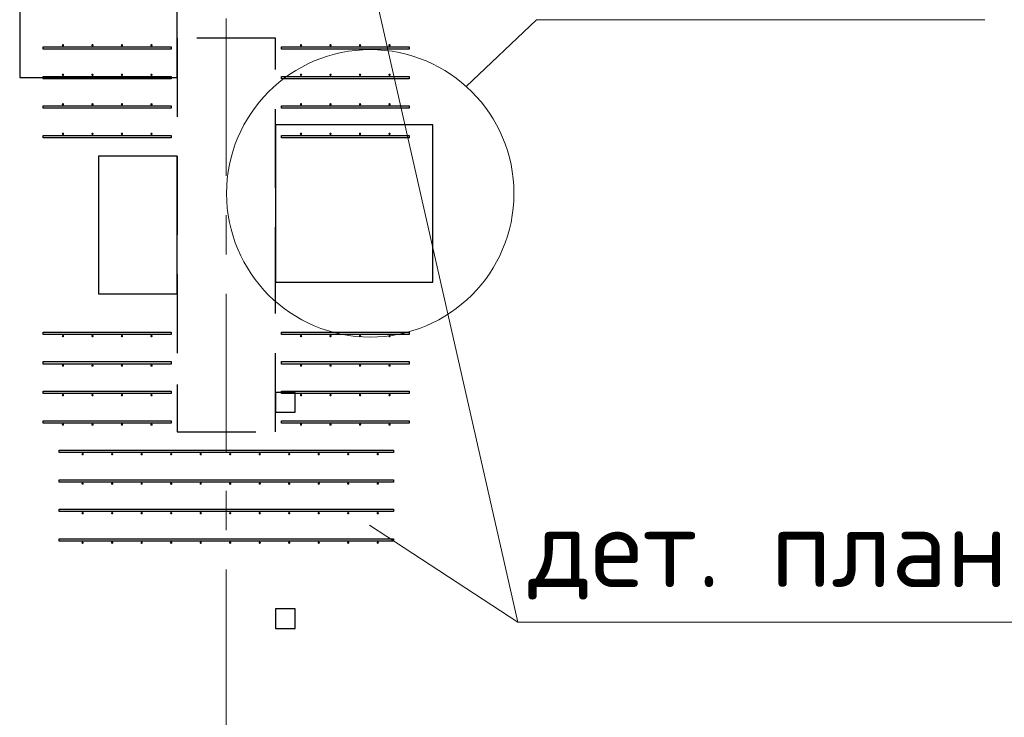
# Model space of a CAD drawing. Header units: metres. Extents: x -38 to 85, y -15 to 19.
# Tile 67 of 93: x 54.43 to 56.93, y 5.07 to 6.85. Entities that reach past the tile are written whole.
import ezdxf

# ---------------------------------------------------------------- set-up
doc = ezdxf.new("R2010")
doc.units = ezdxf.units.M
for name, pattern in [('______11', [0.5, 0.4, -0.05, 0, -0.05]), ('______2', [0.27, 0.2, -0.07]), ('______5', [1.1, 0.8, -0.1, 0.1, -0.1])]:
    doc.linetypes.add(name, pattern=pattern)
for name, color, linetype, lineweight in [('XR$2$Осевая линия (1)', 7, '______5', 13), ('XR$3$Арматурный каркас 01', 4, 'Continuous', 35), ('XR$3$ВК__отв в полу 1-2 эт', 220, 'Continuous', 25), ('XR$3$Общий слой (1)', 7, 'Continuous', 13), ('XR$3$Перекрытие (1)', 7, 'Continuous', 35), ('XR$3$Текст_ общее_1', 7, 'Continuous', 13), ('XR$5$Стена (1)', 7, 'Continuous', 35)]:
    doc.layers.add(name, color=color, linetype=linetype, lineweight=lineweight)
doc.styles.add('ISOCPEUR', font='txt')

msp = doc.modelspace()

# ---------------------------------------------------------------- hatches: boundary and pattern name
at = {"layer": 'XR$3$Арматурный каркас 01', "linetype": 'Continuous', "lineweight": 50, "transparency": 33554687}
for points in [[(54.538, 6.782), (54.5378, 6.7831), (54.5371, 6.7841), (54.5361, 6.7848), (54.535, 6.785), (54.5339, 6.7848), (54.5329, 6.7841), (54.5322, 6.7831), (54.532, 6.782), (54.5322, 6.7809), (54.5329, 6.7799), (54.5339, 6.7792), (54.535, 6.779), (54.5361, 6.7792), (54.5371, 6.7799), (54.5378, 6.7809)], [(54.613, 6.782), (54.6128, 6.7831), (54.6121, 6.7841), (54.6111, 6.7848), (54.61, 6.785), (54.6089, 6.7848), (54.6079, 6.7841), (54.6072, 6.7831), (54.607, 6.782), (54.6072, 6.7809), (54.6079, 6.7799), (54.6089, 6.7792), (54.61, 6.779), (54.6111, 6.7792), (54.6121, 6.7799), (54.6128, 6.7809)], [(54.688, 6.782), (54.6878, 6.7831), (54.6871, 6.7841), (54.6861, 6.7848), (54.685, 6.785), (54.6839, 6.7848), (54.6829, 6.7841), (54.6822, 6.7831), (54.682, 6.782), (54.6822, 6.7809), (54.6829, 6.7799), (54.6839, 6.7792), (54.685, 6.779), (54.6861, 6.7792), (54.6871, 6.7799), (54.6878, 6.7809)], [(54.763, 6.782), (54.7628, 6.7831), (54.7621, 6.7841), (54.7611, 6.7848), (54.76, 6.785), (54.7589, 6.7848), (54.7579, 6.7841), (54.7572, 6.7831), (54.757, 6.782), (54.7572, 6.7809), (54.7579, 6.7799), (54.7589, 6.7792), (54.76, 6.779), (54.7611, 6.7792), (54.7621, 6.7799), (54.7628, 6.7809)], [(55.143, 6.782), (55.1428, 6.7831), (55.1421, 6.7841), (55.1411, 6.7848), (55.14, 6.785), (55.1389, 6.7848), (55.1379, 6.7841), (55.1372, 6.7831), (55.137, 6.782), (55.1372, 6.7809), (55.1379, 6.7799), (55.1389, 6.7792), (55.14, 6.779), (55.1411, 6.7792), (55.1421, 6.7799), (55.1428, 6.7809)], [(55.218, 6.782), (55.2178, 6.7831), (55.2171, 6.7841), (55.2161, 6.7848), (55.215, 6.785), (55.2139, 6.7848), (55.2129, 6.7841), (55.2122, 6.7831), (55.212, 6.782), (55.2122, 6.7809), (55.2129, 6.7799), (55.2139, 6.7792), (55.215, 6.779), (55.2161, 6.7792), (55.2171, 6.7799), (55.2178, 6.7809)], [(55.293, 6.782), (55.2928, 6.7831), (55.2921, 6.7841), (55.2911, 6.7848), (55.29, 6.785), (55.2889, 6.7848), (55.2879, 6.7841), (55.2872, 6.7831), (55.287, 6.782), (55.2872, 6.7809), (55.2879, 6.7799), (55.2889, 6.7792), (55.29, 6.779), (55.2911, 6.7792), (55.2921, 6.7799), (55.2928, 6.7809)], [(55.368, 6.782), (55.3678, 6.7831), (55.3671, 6.7841), (55.3661, 6.7848), (55.365, 6.785), (55.3639, 6.7848), (55.3629, 6.7841), (55.3622, 6.7831), (55.362, 6.782), (55.3622, 6.7809), (55.3629, 6.7799), (55.3639, 6.7792), (55.365, 6.779), (55.3661, 6.7792), (55.3671, 6.7799), (55.3678, 6.7809)], [(54.538, 6.707), (54.5378, 6.7081), (54.5371, 6.7091), (54.5361, 6.7098), (54.535, 6.71), (54.5339, 6.7098), (54.5329, 6.7091), (54.5322, 6.7081), (54.532, 6.707), (54.5322, 6.7059), (54.5329, 6.7049), (54.5339, 6.7042), (54.535, 6.704), (54.5361, 6.7042), (54.5371, 6.7049), (54.5378, 6.7059)], [(54.613, 6.707), (54.6128, 6.7081), (54.6121, 6.7091), (54.6111, 6.7098), (54.61, 6.71), (54.6089, 6.7098), (54.6079, 6.7091), (54.6072, 6.7081), (54.607, 6.707), (54.6072, 6.7059), (54.6079, 6.7049), (54.6089, 6.7042), (54.61, 6.704), (54.6111, 6.7042), (54.6121, 6.7049), (54.6128, 6.7059)], [(54.688, 6.707), (54.6878, 6.7081), (54.6871, 6.7091), (54.6861, 6.7098), (54.685, 6.71), (54.6839, 6.7098), (54.6829, 6.7091), (54.6822, 6.7081), (54.682, 6.707), (54.6822, 6.7059), (54.6829, 6.7049), (54.6839, 6.7042), (54.685, 6.704), (54.6861, 6.7042), (54.6871, 6.7049), (54.6878, 6.7059)], [(54.763, 6.707), (54.7628, 6.7081), (54.7621, 6.7091), (54.7611, 6.7098), (54.76, 6.71), (54.7589, 6.7098), (54.7579, 6.7091), (54.7572, 6.7081), (54.757, 6.707), (54.7572, 6.7059), (54.7579, 6.7049), (54.7589, 6.7042), (54.76, 6.704), (54.7611, 6.7042), (54.7621, 6.7049), (54.7628, 6.7059)], [(55.143, 6.707), (55.1428, 6.7081), (55.1421, 6.7091), (55.1411, 6.7098), (55.14, 6.71), (55.1389, 6.7098), (55.1379, 6.7091), (55.1372, 6.7081), (55.137, 6.707), (55.1372, 6.7059), (55.1379, 6.7049), (55.1389, 6.7042), (55.14, 6.704), (55.1411, 6.7042), (55.1421, 6.7049), (55.1428, 6.7059)], [(55.218, 6.707), (55.2178, 6.7081), (55.2171, 6.7091), (55.2161, 6.7098), (55.215, 6.71), (55.2139, 6.7098), (55.2129, 6.7091), (55.2122, 6.7081), (55.212, 6.707), (55.2122, 6.7059), (55.2129, 6.7049), (55.2139, 6.7042), (55.215, 6.704), (55.2161, 6.7042), (55.2171, 6.7049), (55.2178, 6.7059)], [(55.293, 6.707), (55.2928, 6.7081), (55.2921, 6.7091), (55.2911, 6.7098), (55.29, 6.71), (55.2889, 6.7098), (55.2879, 6.7091), (55.2872, 6.7081), (55.287, 6.707), (55.2872, 6.7059), (55.2879, 6.7049), (55.2889, 6.7042), (55.29, 6.704), (55.2911, 6.7042), (55.2921, 6.7049), (55.2928, 6.7059)], [(55.368, 6.707), (55.3678, 6.7081), (55.3671, 6.7091), (55.3661, 6.7098), (55.365, 6.71), (55.3639, 6.7098), (55.3629, 6.7091), (55.3622, 6.7081), (55.362, 6.707), (55.3622, 6.7059), (55.3629, 6.7049), (55.3639, 6.7042), (55.365, 6.704), (55.3661, 6.7042), (55.3671, 6.7049), (55.3678, 6.7059)], [(54.538, 6.632), (54.5378, 6.6331), (54.5371, 6.6341), (54.5361, 6.6348), (54.535, 6.635), (54.5339, 6.6348), (54.5329, 6.6341), (54.5322, 6.6331), (54.532, 6.632), (54.5322, 6.6309), (54.5329, 6.6299), (54.5339, 6.6292), (54.535, 6.629), (54.5361, 6.6292), (54.5371, 6.6299), (54.5378, 6.6309)], [(54.613, 6.632), (54.6128, 6.6331), (54.6121, 6.6341), (54.6111, 6.6348), (54.61, 6.635), (54.6089, 6.6348), (54.6079, 6.6341), (54.6072, 6.6331), (54.607, 6.632), (54.6072, 6.6309), (54.6079, 6.6299), (54.6089, 6.6292), (54.61, 6.629), (54.6111, 6.6292), (54.6121, 6.6299), (54.6128, 6.6309)], [(54.688, 6.632), (54.6878, 6.6331), (54.6871, 6.6341), (54.6861, 6.6348), (54.685, 6.635), (54.6839, 6.6348), (54.6829, 6.6341), (54.6822, 6.6331), (54.682, 6.632), (54.6822, 6.6309), (54.6829, 6.6299), (54.6839, 6.6292), (54.685, 6.629), (54.6861, 6.6292), (54.6871, 6.6299), (54.6878, 6.6309)], [(54.763, 6.632), (54.7628, 6.6331), (54.7621, 6.6341), (54.7611, 6.6348), (54.76, 6.635), (54.7589, 6.6348), (54.7579, 6.6341), (54.7572, 6.6331), (54.757, 6.632), (54.7572, 6.6309), (54.7579, 6.6299), (54.7589, 6.6292), (54.76, 6.629), (54.7611, 6.6292), (54.7621, 6.6299), (54.7628, 6.6309)], [(55.143, 6.632), (55.1428, 6.6331), (55.1421, 6.6341), (55.1411, 6.6348), (55.14, 6.635), (55.1389, 6.6348), (55.1379, 6.6341), (55.1372, 6.6331), (55.137, 6.632), (55.1372, 6.6309), (55.1379, 6.6299), (55.1389, 6.6292), (55.14, 6.629), (55.1411, 6.6292), (55.1421, 6.6299), (55.1428, 6.6309)], [(55.218, 6.632), (55.2178, 6.6331), (55.2171, 6.6341), (55.2161, 6.6348), (55.215, 6.635), (55.2139, 6.6348), (55.2129, 6.6341), (55.2122, 6.6331), (55.212, 6.632), (55.2122, 6.6309), (55.2129, 6.6299), (55.2139, 6.6292), (55.215, 6.629), (55.2161, 6.6292), (55.2171, 6.6299), (55.2178, 6.6309)], [(55.293, 6.632), (55.2928, 6.6331), (55.2921, 6.6341), (55.2911, 6.6348), (55.29, 6.635), (55.2889, 6.6348), (55.2879, 6.6341), (55.2872, 6.6331), (55.287, 6.632), (55.2872, 6.6309), (55.2879, 6.6299), (55.2889, 6.6292), (55.29, 6.629), (55.2911, 6.6292), (55.2921, 6.6299), (55.2928, 6.6309)], [(55.368, 6.632), (55.3678, 6.6331), (55.3671, 6.6341), (55.3661, 6.6348), (55.365, 6.635), (55.3639, 6.6348), (55.3629, 6.6341), (55.3622, 6.6331), (55.362, 6.632), (55.3622, 6.6309), (55.3629, 6.6299), (55.3639, 6.6292), (55.365, 6.629), (55.3661, 6.6292), (55.3671, 6.6299), (55.3678, 6.6309)], [(54.538, 6.557), (54.5378, 6.5581), (54.5371, 6.5591), (54.5361, 6.5598), (54.535, 6.56), (54.5339, 6.5598), (54.5329, 6.5591), (54.5322, 6.5581), (54.532, 6.557), (54.5322, 6.5559), (54.5329, 6.5549), (54.5339, 6.5542), (54.535, 6.554), (54.5361, 6.5542), (54.5371, 6.5549), (54.5378, 6.5559)], [(54.613, 6.557), (54.6128, 6.5581), (54.6121, 6.5591), (54.6111, 6.5598), (54.61, 6.56), (54.6089, 6.5598), (54.6079, 6.5591), (54.6072, 6.5581), (54.607, 6.557), (54.6072, 6.5559), (54.6079, 6.5549), (54.6089, 6.5542), (54.61, 6.554), (54.6111, 6.5542), (54.6121, 6.5549), (54.6128, 6.5559)], [(54.688, 6.557), (54.6878, 6.5581), (54.6871, 6.5591), (54.6861, 6.5598), (54.685, 6.56), (54.6839, 6.5598), (54.6829, 6.5591), (54.6822, 6.5581), (54.682, 6.557), (54.6822, 6.5559), (54.6829, 6.5549), (54.6839, 6.5542), (54.685, 6.554), (54.6861, 6.5542), (54.6871, 6.5549), (54.6878, 6.5559)], [(54.763, 6.557), (54.7628, 6.5581), (54.7621, 6.5591), (54.7611, 6.5598), (54.76, 6.56), (54.7589, 6.5598), (54.7579, 6.5591), (54.7572, 6.5581), (54.757, 6.557), (54.7572, 6.5559), (54.7579, 6.5549), (54.7589, 6.5542), (54.76, 6.554), (54.7611, 6.5542), (54.7621, 6.5549), (54.7628, 6.5559)], [(55.143, 6.557), (55.1428, 6.5581), (55.1421, 6.5591), (55.1411, 6.5598), (55.14, 6.56), (55.1389, 6.5598), (55.1379, 6.5591), (55.1372, 6.5581), (55.137, 6.557), (55.1372, 6.5559), (55.1379, 6.5549), (55.1389, 6.5542), (55.14, 6.554), (55.1411, 6.5542), (55.1421, 6.5549), (55.1428, 6.5559)], [(55.218, 6.557), (55.2178, 6.5581), (55.2171, 6.5591), (55.2161, 6.5598), (55.215, 6.56), (55.2139, 6.5598), (55.2129, 6.5591), (55.2122, 6.5581), (55.212, 6.557), (55.2122, 6.5559), (55.2129, 6.5549), (55.2139, 6.5542), (55.215, 6.554), (55.2161, 6.5542), (55.2171, 6.5549), (55.2178, 6.5559)], [(55.293, 6.557), (55.2928, 6.5581), (55.2921, 6.5591), (55.2911, 6.5598), (55.29, 6.56), (55.2889, 6.5598), (55.2879, 6.5591), (55.2872, 6.5581), (55.287, 6.557), (55.2872, 6.5559), (55.2879, 6.5549), (55.2889, 6.5542), (55.29, 6.554), (55.2911, 6.5542), (55.2921, 6.5549), (55.2928, 6.5559)], [(55.368, 6.557), (55.3678, 6.5581), (55.3671, 6.5591), (55.3661, 6.5598), (55.365, 6.56), (55.3639, 6.5598), (55.3629, 6.5591), (55.3622, 6.5581), (55.362, 6.557), (55.3622, 6.5559), (55.3629, 6.5549), (55.3639, 6.5542), (55.365, 6.554), (55.3661, 6.5542), (55.3671, 6.5549), (55.3678, 6.5559)], [(54.538, 6.043), (54.5378, 6.0441), (54.5371, 6.0451), (54.5361, 6.0458), (54.535, 6.046), (54.5339, 6.0458), (54.5329, 6.0451), (54.5322, 6.0441), (54.532, 6.043), (54.5322, 6.0419), (54.5329, 6.0409), (54.5339, 6.0402), (54.535, 6.04), (54.5361, 6.0402), (54.5371, 6.0409), (54.5378, 6.0419)], [(54.613, 6.043), (54.6128, 6.0441), (54.6121, 6.0451), (54.6111, 6.0458), (54.61, 6.046), (54.6089, 6.0458), (54.6079, 6.0451), (54.6072, 6.0441), (54.607, 6.043), (54.6072, 6.0419), (54.6079, 6.0409), (54.6089, 6.0402), (54.61, 6.04), (54.6111, 6.0402), (54.6121, 6.0409), (54.6128, 6.0419)], [(54.688, 6.043), (54.6878, 6.0441), (54.6871, 6.0451), (54.6861, 6.0458), (54.685, 6.046), (54.6839, 6.0458), (54.6829, 6.0451), (54.6822, 6.0441), (54.682, 6.043), (54.6822, 6.0419), (54.6829, 6.0409), (54.6839, 6.0402), (54.685, 6.04), (54.6861, 6.0402), (54.6871, 6.0409), (54.6878, 6.0419)], [(54.763, 6.043), (54.7628, 6.0441), (54.7621, 6.0451), (54.7611, 6.0458), (54.76, 6.046), (54.7589, 6.0458), (54.7579, 6.0451), (54.7572, 6.0441), (54.757, 6.043), (54.7572, 6.0419), (54.7579, 6.0409), (54.7589, 6.0402), (54.76, 6.04), (54.7611, 6.0402), (54.7621, 6.0409), (54.7628, 6.0419)], [(55.143, 6.043), (55.1428, 6.0441), (55.1421, 6.0451), (55.1411, 6.0458), (55.14, 6.046), (55.1389, 6.0458), (55.1379, 6.0451), (55.1372, 6.0441), (55.137, 6.043), (55.1372, 6.0419), (55.1379, 6.0409), (55.1389, 6.0402), (55.14, 6.04), (55.1411, 6.0402), (55.1421, 6.0409), (55.1428, 6.0419)], [(55.218, 6.043), (55.2178, 6.0441), (55.2171, 6.0451), (55.2161, 6.0458), (55.215, 6.046), (55.2139, 6.0458), (55.2129, 6.0451), (55.2122, 6.0441), (55.212, 6.043), (55.2122, 6.0419), (55.2129, 6.0409), (55.2139, 6.0402), (55.215, 6.04), (55.2161, 6.0402), (55.2171, 6.0409), (55.2178, 6.0419)], [(55.293, 6.043), (55.2928, 6.0441), (55.2921, 6.0451), (55.2911, 6.0458), (55.29, 6.046), (55.2889, 6.0458), (55.2879, 6.0451), (55.2872, 6.0441), (55.287, 6.043), (55.2872, 6.0419), (55.2879, 6.0409), (55.2889, 6.0402), (55.29, 6.04), (55.2911, 6.0402), (55.2921, 6.0409), (55.2928, 6.0419)], [(55.368, 6.043), (55.3678, 6.0441), (55.3671, 6.0451), (55.3661, 6.0458), (55.365, 6.046), (55.3639, 6.0458), (55.3629, 6.0451), (55.3622, 6.0441), (55.362, 6.043), (55.3622, 6.0419), (55.3629, 6.0409), (55.3639, 6.0402), (55.365, 6.04), (55.3661, 6.0402), (55.3671, 6.0409), (55.3678, 6.0419)], [(54.538, 5.968), (54.5378, 5.9691), (54.5371, 5.9701), (54.5361, 5.9708), (54.535, 5.971), (54.5339, 5.9708), (54.5329, 5.9701), (54.5322, 5.9691), (54.532, 5.968), (54.5322, 5.9669), (54.5329, 5.9659), (54.5339, 5.9652), (54.535, 5.965), (54.5361, 5.9652), (54.5371, 5.9659), (54.5378, 5.9669)], [(54.613, 5.968), (54.6128, 5.9691), (54.6121, 5.9701), (54.6111, 5.9708), (54.61, 5.971), (54.6089, 5.9708), (54.6079, 5.9701), (54.6072, 5.9691), (54.607, 5.968), (54.6072, 5.9669), (54.6079, 5.9659), (54.6089, 5.9652), (54.61, 5.965), (54.6111, 5.9652), (54.6121, 5.9659), (54.6128, 5.9669)], [(54.688, 5.968), (54.6878, 5.9691), (54.6871, 5.9701), (54.6861, 5.9708), (54.685, 5.971), (54.6839, 5.9708), (54.6829, 5.9701), (54.6822, 5.9691), (54.682, 5.968), (54.6822, 5.9669), (54.6829, 5.9659), (54.6839, 5.9652), (54.685, 5.965), (54.6861, 5.9652), (54.6871, 5.9659), (54.6878, 5.9669)], [(54.763, 5.968), (54.7628, 5.9691), (54.7621, 5.9701), (54.7611, 5.9708), (54.76, 5.971), (54.7589, 5.9708), (54.7579, 5.9701), (54.7572, 5.9691), (54.757, 5.968), (54.7572, 5.9669), (54.7579, 5.9659), (54.7589, 5.9652), (54.76, 5.965), (54.7611, 5.9652), (54.7621, 5.9659), (54.7628, 5.9669)], [(55.143, 5.968), (55.1428, 5.9691), (55.1421, 5.9701), (55.1411, 5.9708), (55.14, 5.971), (55.1389, 5.9708), (55.1379, 5.9701), (55.1372, 5.9691), (55.137, 5.968), (55.1372, 5.9669), (55.1379, 5.9659), (55.1389, 5.9652), (55.14, 5.965), (55.1411, 5.9652), (55.1421, 5.9659), (55.1428, 5.9669)], [(55.218, 5.968), (55.2178, 5.9691), (55.2171, 5.9701), (55.2161, 5.9708), (55.215, 5.971), (55.2139, 5.9708), (55.2129, 5.9701), (55.2122, 5.9691), (55.212, 5.968), (55.2122, 5.9669), (55.2129, 5.9659), (55.2139, 5.9652), (55.215, 5.965), (55.2161, 5.9652), (55.2171, 5.9659), (55.2178, 5.9669)], [(55.293, 5.968), (55.2928, 5.9691), (55.2921, 5.9701), (55.2911, 5.9708), (55.29, 5.971), (55.2889, 5.9708), (55.2879, 5.9701), (55.2872, 5.9691), (55.287, 5.968), (55.2872, 5.9669), (55.2879, 5.9659), (55.2889, 5.9652), (55.29, 5.965), (55.2911, 5.9652), (55.2921, 5.9659), (55.2928, 5.9669)], [(55.368, 5.968), (55.3678, 5.9691), (55.3671, 5.9701), (55.3661, 5.9708), (55.365, 5.971), (55.3639, 5.9708), (55.3629, 5.9701), (55.3622, 5.9691), (55.362, 5.968), (55.3622, 5.9669), (55.3629, 5.9659), (55.3639, 5.9652), (55.365, 5.965), (55.3661, 5.9652), (55.3671, 5.9659), (55.3678, 5.9669)], [(54.538, 5.893), (54.5378, 5.8941), (54.5371, 5.8951), (54.5361, 5.8958), (54.535, 5.896), (54.5339, 5.8958), (54.5329, 5.8951), (54.5322, 5.8941), (54.532, 5.893), (54.5322, 5.8919), (54.5329, 5.8909), (54.5339, 5.8902), (54.535, 5.89), (54.5361, 5.8902), (54.5371, 5.8909), (54.5378, 5.8919)], [(54.613, 5.893), (54.6128, 5.8941), (54.6121, 5.8951), (54.6111, 5.8958), (54.61, 5.896), (54.6089, 5.8958), (54.6079, 5.8951), (54.6072, 5.8941), (54.607, 5.893), (54.6072, 5.8919), (54.6079, 5.8909), (54.6089, 5.8902), (54.61, 5.89), (54.6111, 5.8902), (54.6121, 5.8909), (54.6128, 5.8919)], [(54.688, 5.893), (54.6878, 5.8941), (54.6871, 5.8951), (54.6861, 5.8958), (54.685, 5.896), (54.6839, 5.8958), (54.6829, 5.8951), (54.6822, 5.8941), (54.682, 5.893), (54.6822, 5.8919), (54.6829, 5.8909), (54.6839, 5.8902), (54.685, 5.89), (54.6861, 5.8902), (54.6871, 5.8909), (54.6878, 5.8919)], [(54.763, 5.893), (54.7628, 5.8941), (54.7621, 5.8951), (54.7611, 5.8958), (54.76, 5.896), (54.7589, 5.8958), (54.7579, 5.8951), (54.7572, 5.8941), (54.757, 5.893), (54.7572, 5.8919), (54.7579, 5.8909), (54.7589, 5.8902), (54.76, 5.89), (54.7611, 5.8902), (54.7621, 5.8909), (54.7628, 5.8919)], [(55.143, 5.893), (55.1428, 5.8941), (55.1421, 5.8951), (55.1411, 5.8958), (55.14, 5.896), (55.1389, 5.8958), (55.1379, 5.8951), (55.1372, 5.8941), (55.137, 5.893), (55.1372, 5.8919), (55.1379, 5.8909), (55.1389, 5.8902), (55.14, 5.89), (55.1411, 5.8902), (55.1421, 5.8909), (55.1428, 5.8919)], [(55.218, 5.893), (55.2178, 5.8941), (55.2171, 5.8951), (55.2161, 5.8958), (55.215, 5.896), (55.2139, 5.8958), (55.2129, 5.8951), (55.2122, 5.8941), (55.212, 5.893), (55.2122, 5.8919), (55.2129, 5.8909), (55.2139, 5.8902), (55.215, 5.89), (55.2161, 5.8902), (55.2171, 5.8909), (55.2178, 5.8919)], [(55.293, 5.893), (55.2928, 5.8941), (55.2921, 5.8951), (55.2911, 5.8958), (55.29, 5.896), (55.2889, 5.8958), (55.2879, 5.8951), (55.2872, 5.8941), (55.287, 5.893), (55.2872, 5.8919), (55.2879, 5.8909), (55.2889, 5.8902), (55.29, 5.89), (55.2911, 5.8902), (55.2921, 5.8909), (55.2928, 5.8919)], [(55.368, 5.893), (55.3678, 5.8941), (55.3671, 5.8951), (55.3661, 5.8958), (55.365, 5.896), (55.3639, 5.8958), (55.3629, 5.8951), (55.3622, 5.8941), (55.362, 5.893), (55.3622, 5.8919), (55.3629, 5.8909), (55.3639, 5.8902), (55.365, 5.89), (55.3661, 5.8902), (55.3671, 5.8909), (55.3678, 5.8919)], [(54.538, 5.818), (54.5378, 5.8191), (54.5371, 5.8201), (54.5361, 5.8208), (54.535, 5.821), (54.5339, 5.8208), (54.5329, 5.8201), (54.5322, 5.8191), (54.532, 5.818), (54.5322, 5.8169), (54.5329, 5.8159), (54.5339, 5.8152), (54.535, 5.815), (54.5361, 5.8152), (54.5371, 5.8159), (54.5378, 5.8169)], [(54.613, 5.818), (54.6128, 5.8191), (54.6121, 5.8201), (54.6111, 5.8208), (54.61, 5.821), (54.6089, 5.8208), (54.6079, 5.8201), (54.6072, 5.8191), (54.607, 5.818), (54.6072, 5.8169), (54.6079, 5.8159), (54.6089, 5.8152), (54.61, 5.815), (54.6111, 5.8152), (54.6121, 5.8159), (54.6128, 5.8169)], [(54.688, 5.818), (54.6878, 5.8191), (54.6871, 5.8201), (54.6861, 5.8208), (54.685, 5.821), (54.6839, 5.8208), (54.6829, 5.8201), (54.6822, 5.8191), (54.682, 5.818), (54.6822, 5.8169), (54.6829, 5.8159), (54.6839, 5.8152), (54.685, 5.815), (54.6861, 5.8152), (54.6871, 5.8159), (54.6878, 5.8169)], [(54.763, 5.818), (54.7628, 5.8191), (54.7621, 5.8201), (54.7611, 5.8208), (54.76, 5.821), (54.7589, 5.8208), (54.7579, 5.8201), (54.7572, 5.8191), (54.757, 5.818), (54.7572, 5.8169), (54.7579, 5.8159), (54.7589, 5.8152), (54.76, 5.815), (54.7611, 5.8152), (54.7621, 5.8159), (54.7628, 5.8169)], [(55.143, 5.818), (55.1428, 5.8191), (55.1421, 5.8201), (55.1411, 5.8208), (55.14, 5.821), (55.1389, 5.8208), (55.1379, 5.8201), (55.1372, 5.8191), (55.137, 5.818), (55.1372, 5.8169), (55.1379, 5.8159), (55.1389, 5.8152), (55.14, 5.815), (55.1411, 5.8152), (55.1421, 5.8159), (55.1428, 5.8169)], [(55.218, 5.818), (55.2178, 5.8191), (55.2171, 5.8201), (55.2161, 5.8208), (55.215, 5.821), (55.2139, 5.8208), (55.2129, 5.8201), (55.2122, 5.8191), (55.212, 5.818), (55.2122, 5.8169), (55.2129, 5.8159), (55.2139, 5.8152), (55.215, 5.815), (55.2161, 5.8152), (55.2171, 5.8159), (55.2178, 5.8169)], [(55.293, 5.818), (55.2928, 5.8191), (55.2921, 5.8201), (55.2911, 5.8208), (55.29, 5.821), (55.2889, 5.8208), (55.2879, 5.8201), (55.2872, 5.8191), (55.287, 5.818), (55.2872, 5.8169), (55.2879, 5.8159), (55.2889, 5.8152), (55.29, 5.815), (55.2911, 5.8152), (55.2921, 5.8159), (55.2928, 5.8169)], [(55.368, 5.818), (55.3678, 5.8191), (55.3671, 5.8201), (55.3661, 5.8208), (55.365, 5.821), (55.3639, 5.8208), (55.3629, 5.8201), (55.3622, 5.8191), (55.362, 5.818), (55.3622, 5.8169), (55.3629, 5.8159), (55.3639, 5.8152), (55.365, 5.815), (55.3661, 5.8152), (55.3671, 5.8159), (55.3678, 5.8169)], [(54.588, 5.743), (54.5878, 5.7441), (54.5871, 5.7451), (54.5861, 5.7458), (54.585, 5.746), (54.5839, 5.7458), (54.5829, 5.7451), (54.5822, 5.7441), (54.582, 5.743), (54.5822, 5.7419), (54.5829, 5.7409), (54.5839, 5.7402), (54.585, 5.74), (54.5861, 5.7402), (54.5871, 5.7409), (54.5878, 5.7419)], [(54.663, 5.743), (54.6628, 5.7441), (54.6621, 5.7451), (54.6611, 5.7458), (54.66, 5.746), (54.6589, 5.7458), (54.6579, 5.7451), (54.6572, 5.7441), (54.657, 5.743), (54.6572, 5.7419), (54.6579, 5.7409), (54.6589, 5.7402), (54.66, 5.74), (54.6611, 5.7402), (54.6621, 5.7409), (54.6628, 5.7419)], [(54.738, 5.743), (54.7378, 5.7441), (54.7371, 5.7451), (54.7361, 5.7458), (54.735, 5.746), (54.7339, 5.7458), (54.7329, 5.7451), (54.7322, 5.7441), (54.732, 5.743), (54.7322, 5.7419), (54.7329, 5.7409), (54.7339, 5.7402), (54.735, 5.74), (54.7361, 5.7402), (54.7371, 5.7409), (54.7378, 5.7419)], [(54.813, 5.743), (54.8128, 5.7441), (54.8121, 5.7451), (54.8111, 5.7458), (54.81, 5.746), (54.8089, 5.7458), (54.8079, 5.7451), (54.8072, 5.7441), (54.807, 5.743), (54.8072, 5.7419), (54.8079, 5.7409), (54.8089, 5.7402), (54.81, 5.74), (54.8111, 5.7402), (54.8121, 5.7409), (54.8128, 5.7419)], [(54.888, 5.743), (54.8878, 5.7441), (54.8871, 5.7451), (54.8861, 5.7458), (54.885, 5.746), (54.8839, 5.7458), (54.8829, 5.7451), (54.8822, 5.7441), (54.882, 5.743), (54.8822, 5.7419), (54.8829, 5.7409), (54.8839, 5.7402), (54.885, 5.74), (54.8861, 5.7402), (54.8871, 5.7409), (54.8878, 5.7419)], [(54.963, 5.743), (54.9628, 5.7441), (54.9621, 5.7451), (54.9611, 5.7458), (54.96, 5.746), (54.9589, 5.7458), (54.9579, 5.7451), (54.9572, 5.7441), (54.957, 5.743), (54.9572, 5.7419), (54.9579, 5.7409), (54.9589, 5.7402), (54.96, 5.74), (54.9611, 5.7402), (54.9621, 5.7409), (54.9628, 5.7419)], [(55.038, 5.743), (55.0378, 5.7441), (55.0371, 5.7451), (55.0361, 5.7458), (55.035, 5.746), (55.0339, 5.7458), (55.0329, 5.7451), (55.0322, 5.7441), (55.032, 5.743), (55.0322, 5.7419), (55.0329, 5.7409), (55.0339, 5.7402), (55.035, 5.74), (55.0361, 5.7402), (55.0371, 5.7409), (55.0378, 5.7419)], [(55.113, 5.743), (55.1128, 5.7441), (55.1121, 5.7451), (55.1111, 5.7458), (55.11, 5.746), (55.1089, 5.7458), (55.1079, 5.7451), (55.1072, 5.7441), (55.107, 5.743), (55.1072, 5.7419), (55.1079, 5.7409), (55.1089, 5.7402), (55.11, 5.74), (55.1111, 5.7402), (55.1121, 5.7409), (55.1128, 5.7419)], [(55.188, 5.743), (55.1878, 5.7441), (55.1871, 5.7451), (55.1861, 5.7458), (55.185, 5.746), (55.1839, 5.7458), (55.1829, 5.7451), (55.1822, 5.7441), (55.182, 5.743), (55.1822, 5.7419), (55.1829, 5.7409), (55.1839, 5.7402), (55.185, 5.74), (55.1861, 5.7402), (55.1871, 5.7409), (55.1878, 5.7419)], [(55.263, 5.743), (55.2628, 5.7441), (55.2621, 5.7451), (55.2611, 5.7458), (55.26, 5.746), (55.2589, 5.7458), (55.2579, 5.7451), (55.2572, 5.7441), (55.257, 5.743), (55.2572, 5.7419), (55.2579, 5.7409), (55.2589, 5.7402), (55.26, 5.74), (55.2611, 5.7402), (55.2621, 5.7409), (55.2628, 5.7419)], [(55.338, 5.743), (55.3378, 5.7441), (55.3371, 5.7451), (55.3361, 5.7458), (55.335, 5.746), (55.3339, 5.7458), (55.3329, 5.7451), (55.3322, 5.7441), (55.332, 5.743), (55.3322, 5.7419), (55.3329, 5.7409), (55.3339, 5.7402), (55.335, 5.74), (55.3361, 5.7402), (55.3371, 5.7409), (55.3378, 5.7419)], [(54.588, 5.668), (54.5878, 5.6691), (54.5871, 5.6701), (54.5861, 5.6708), (54.585, 5.671), (54.5839, 5.6708), (54.5829, 5.6701), (54.5822, 5.6691), (54.582, 5.668), (54.5822, 5.6669), (54.5829, 5.6659), (54.5839, 5.6652), (54.585, 5.665), (54.5861, 5.6652), (54.5871, 5.6659), (54.5878, 5.6669)], [(54.663, 5.668), (54.6628, 5.6691), (54.6621, 5.6701), (54.6611, 5.6708), (54.66, 5.671), (54.6589, 5.6708), (54.6579, 5.6701), (54.6572, 5.6691), (54.657, 5.668), (54.6572, 5.6669), (54.6579, 5.6659), (54.6589, 5.6652), (54.66, 5.665), (54.6611, 5.6652), (54.6621, 5.6659), (54.6628, 5.6669)], [(54.738, 5.668), (54.7378, 5.6691), (54.7371, 5.6701), (54.7361, 5.6708), (54.735, 5.671), (54.7339, 5.6708), (54.7329, 5.6701), (54.7322, 5.6691), (54.732, 5.668), (54.7322, 5.6669), (54.7329, 5.6659), (54.7339, 5.6652), (54.735, 5.665), (54.7361, 5.6652), (54.7371, 5.6659), (54.7378, 5.6669)], [(54.813, 5.668), (54.8128, 5.6691), (54.8121, 5.6701), (54.8111, 5.6708), (54.81, 5.671), (54.8089, 5.6708), (54.8079, 5.6701), (54.8072, 5.6691), (54.807, 5.668), (54.8072, 5.6669), (54.8079, 5.6659), (54.8089, 5.6652), (54.81, 5.665), (54.8111, 5.6652), (54.8121, 5.6659), (54.8128, 5.6669)], [(54.888, 5.668), (54.8878, 5.6691), (54.8871, 5.6701), (54.8861, 5.6708), (54.885, 5.671), (54.8839, 5.6708), (54.8829, 5.6701), (54.8822, 5.6691), (54.882, 5.668), (54.8822, 5.6669), (54.8829, 5.6659), (54.8839, 5.6652), (54.885, 5.665), (54.8861, 5.6652), (54.8871, 5.6659), (54.8878, 5.6669)], [(54.963, 5.668), (54.9628, 5.6691), (54.9621, 5.6701), (54.9611, 5.6708), (54.96, 5.671), (54.9589, 5.6708), (54.9579, 5.6701), (54.9572, 5.6691), (54.957, 5.668), (54.9572, 5.6669), (54.9579, 5.6659), (54.9589, 5.6652), (54.96, 5.665), (54.9611, 5.6652), (54.9621, 5.6659), (54.9628, 5.6669)], [(55.038, 5.668), (55.0378, 5.6691), (55.0371, 5.6701), (55.0361, 5.6708), (55.035, 5.671), (55.0339, 5.6708), (55.0329, 5.6701), (55.0322, 5.6691), (55.032, 5.668), (55.0322, 5.6669), (55.0329, 5.6659), (55.0339, 5.6652), (55.035, 5.665), (55.0361, 5.6652), (55.0371, 5.6659), (55.0378, 5.6669)], [(55.113, 5.668), (55.1128, 5.6691), (55.1121, 5.6701), (55.1111, 5.6708), (55.11, 5.671), (55.1089, 5.6708), (55.1079, 5.6701), (55.1072, 5.6691), (55.107, 5.668), (55.1072, 5.6669), (55.1079, 5.6659), (55.1089, 5.6652), (55.11, 5.665), (55.1111, 5.6652), (55.1121, 5.6659), (55.1128, 5.6669)], [(55.188, 5.668), (55.1878, 5.6691), (55.1871, 5.6701), (55.1861, 5.6708), (55.185, 5.671), (55.1839, 5.6708), (55.1829, 5.6701), (55.1822, 5.6691), (55.182, 5.668), (55.1822, 5.6669), (55.1829, 5.6659), (55.1839, 5.6652), (55.185, 5.665), (55.1861, 5.6652), (55.1871, 5.6659), (55.1878, 5.6669)], [(55.263, 5.668), (55.2628, 5.6691), (55.2621, 5.6701), (55.2611, 5.6708), (55.26, 5.671), (55.2589, 5.6708), (55.2579, 5.6701), (55.2572, 5.6691), (55.257, 5.668), (55.2572, 5.6669), (55.2579, 5.6659), (55.2589, 5.6652), (55.26, 5.665), (55.2611, 5.6652), (55.2621, 5.6659), (55.2628, 5.6669)], [(55.338, 5.668), (55.3378, 5.6691), (55.3371, 5.6701), (55.3361, 5.6708), (55.335, 5.671), (55.3339, 5.6708), (55.3329, 5.6701), (55.3322, 5.6691), (55.332, 5.668), (55.3322, 5.6669), (55.3329, 5.6659), (55.3339, 5.6652), (55.335, 5.665), (55.3361, 5.6652), (55.3371, 5.6659), (55.3378, 5.6669)], [(54.588, 5.593), (54.5878, 5.5941), (54.5871, 5.5951), (54.5861, 5.5958), (54.585, 5.596), (54.5839, 5.5958), (54.5829, 5.5951), (54.5822, 5.5941), (54.582, 5.593), (54.5822, 5.5919), (54.5829, 5.5909), (54.5839, 5.5902), (54.585, 5.59), (54.5861, 5.5902), (54.5871, 5.5909), (54.5878, 5.5919)], [(54.663, 5.593), (54.6628, 5.5941), (54.6621, 5.5951), (54.6611, 5.5958), (54.66, 5.596), (54.6589, 5.5958), (54.6579, 5.5951), (54.6572, 5.5941), (54.657, 5.593), (54.6572, 5.5919), (54.6579, 5.5909), (54.6589, 5.5902), (54.66, 5.59), (54.6611, 5.5902), (54.6621, 5.5909), (54.6628, 5.5919)], [(54.738, 5.593), (54.7378, 5.5941), (54.7371, 5.5951), (54.7361, 5.5958), (54.735, 5.596), (54.7339, 5.5958), (54.7329, 5.5951), (54.7322, 5.5941), (54.732, 5.593), (54.7322, 5.5919), (54.7329, 5.5909), (54.7339, 5.5902), (54.735, 5.59), (54.7361, 5.5902), (54.7371, 5.5909), (54.7378, 5.5919)], [(54.813, 5.593), (54.8128, 5.5941), (54.8121, 5.5951), (54.8111, 5.5958), (54.81, 5.596), (54.8089, 5.5958), (54.8079, 5.5951), (54.8072, 5.5941), (54.807, 5.593), (54.8072, 5.5919), (54.8079, 5.5909), (54.8089, 5.5902), (54.81, 5.59), (54.8111, 5.5902), (54.8121, 5.5909), (54.8128, 5.5919)], [(54.888, 5.593), (54.8878, 5.5941), (54.8871, 5.5951), (54.8861, 5.5958), (54.885, 5.596), (54.8839, 5.5958), (54.8829, 5.5951), (54.8822, 5.5941), (54.882, 5.593), (54.8822, 5.5919), (54.8829, 5.5909), (54.8839, 5.5902), (54.885, 5.59), (54.8861, 5.5902), (54.8871, 5.5909), (54.8878, 5.5919)], [(54.963, 5.593), (54.9628, 5.5941), (54.9621, 5.5951), (54.9611, 5.5958), (54.96, 5.596), (54.9589, 5.5958), (54.9579, 5.5951), (54.9572, 5.5941), (54.957, 5.593), (54.9572, 5.5919), (54.9579, 5.5909), (54.9589, 5.5902), (54.96, 5.59), (54.9611, 5.5902), (54.9621, 5.5909), (54.9628, 5.5919)], [(55.038, 5.593), (55.0378, 5.5941), (55.0371, 5.5951), (55.0361, 5.5958), (55.035, 5.596), (55.0339, 5.5958), (55.0329, 5.5951), (55.0322, 5.5941), (55.032, 5.593), (55.0322, 5.5919), (55.0329, 5.5909), (55.0339, 5.5902), (55.035, 5.59), (55.0361, 5.5902), (55.0371, 5.5909), (55.0378, 5.5919)], [(55.113, 5.593), (55.1128, 5.5941), (55.1121, 5.5951), (55.1111, 5.5958), (55.11, 5.596), (55.1089, 5.5958), (55.1079, 5.5951), (55.1072, 5.5941), (55.107, 5.593), (55.1072, 5.5919), (55.1079, 5.5909), (55.1089, 5.5902), (55.11, 5.59), (55.1111, 5.5902), (55.1121, 5.5909), (55.1128, 5.5919)], [(55.188, 5.593), (55.1878, 5.5941), (55.1871, 5.5951), (55.1861, 5.5958), (55.185, 5.596), (55.1839, 5.5958), (55.1829, 5.5951), (55.1822, 5.5941), (55.182, 5.593), (55.1822, 5.5919), (55.1829, 5.5909), (55.1839, 5.5902), (55.185, 5.59), (55.1861, 5.5902), (55.1871, 5.5909), (55.1878, 5.5919)], [(55.263, 5.593), (55.2628, 5.5941), (55.2621, 5.5951), (55.2611, 5.5958), (55.26, 5.596), (55.2589, 5.5958), (55.2579, 5.5951), (55.2572, 5.5941), (55.257, 5.593), (55.2572, 5.5919), (55.2579, 5.5909), (55.2589, 5.5902), (55.26, 5.59), (55.2611, 5.5902), (55.2621, 5.5909), (55.2628, 5.5919)], [(55.338, 5.593), (55.3378, 5.5941), (55.3371, 5.5951), (55.3361, 5.5958), (55.335, 5.596), (55.3339, 5.5958), (55.3329, 5.5951), (55.3322, 5.5941), (55.332, 5.593), (55.3322, 5.5919), (55.3329, 5.5909), (55.3339, 5.5902), (55.335, 5.59), (55.3361, 5.5902), (55.3371, 5.5909), (55.3378, 5.5919)], [(54.588, 5.518), (54.5878, 5.5191), (54.5871, 5.5201), (54.5861, 5.5208), (54.585, 5.521), (54.5839, 5.5208), (54.5829, 5.5201), (54.5822, 5.5191), (54.582, 5.518), (54.5822, 5.5169), (54.5829, 5.5159), (54.5839, 5.5152), (54.585, 5.515), (54.5861, 5.5152), (54.5871, 5.5159), (54.5878, 5.5169)], [(54.663, 5.518), (54.6628, 5.5191), (54.6621, 5.5201), (54.6611, 5.5208), (54.66, 5.521), (54.6589, 5.5208), (54.6579, 5.5201), (54.6572, 5.5191), (54.657, 5.518), (54.6572, 5.5169), (54.6579, 5.5159), (54.6589, 5.5152), (54.66, 5.515), (54.6611, 5.5152), (54.6621, 5.5159), (54.6628, 5.5169)], [(54.738, 5.518), (54.7378, 5.5191), (54.7371, 5.5201), (54.7361, 5.5208), (54.735, 5.521), (54.7339, 5.5208), (54.7329, 5.5201), (54.7322, 5.5191), (54.732, 5.518), (54.7322, 5.5169), (54.7329, 5.5159), (54.7339, 5.5152), (54.735, 5.515), (54.7361, 5.5152), (54.7371, 5.5159), (54.7378, 5.5169)], [(54.813, 5.518), (54.8128, 5.5191), (54.8121, 5.5201), (54.8111, 5.5208), (54.81, 5.521), (54.8089, 5.5208), (54.8079, 5.5201), (54.8072, 5.5191), (54.807, 5.518), (54.8072, 5.5169), (54.8079, 5.5159), (54.8089, 5.5152), (54.81, 5.515), (54.8111, 5.5152), (54.8121, 5.5159), (54.8128, 5.5169)], [(54.888, 5.518), (54.8878, 5.5191), (54.8871, 5.5201), (54.8861, 5.5208), (54.885, 5.521), (54.8839, 5.5208), (54.8829, 5.5201), (54.8822, 5.5191), (54.882, 5.518), (54.8822, 5.5169), (54.8829, 5.5159), (54.8839, 5.5152), (54.885, 5.515), (54.8861, 5.5152), (54.8871, 5.5159), (54.8878, 5.5169)], [(54.963, 5.518), (54.9628, 5.5191), (54.9621, 5.5201), (54.9611, 5.5208), (54.96, 5.521), (54.9589, 5.5208), (54.9579, 5.5201), (54.9572, 5.5191), (54.957, 5.518), (54.9572, 5.5169), (54.9579, 5.5159), (54.9589, 5.5152), (54.96, 5.515), (54.9611, 5.5152), (54.9621, 5.5159), (54.9628, 5.5169)], [(55.038, 5.518), (55.0378, 5.5191), (55.0371, 5.5201), (55.0361, 5.5208), (55.035, 5.521), (55.0339, 5.5208), (55.0329, 5.5201), (55.0322, 5.5191), (55.032, 5.518), (55.0322, 5.5169), (55.0329, 5.5159), (55.0339, 5.5152), (55.035, 5.515), (55.0361, 5.5152), (55.0371, 5.5159), (55.0378, 5.5169)], [(55.113, 5.518), (55.1128, 5.5191), (55.1121, 5.5201), (55.1111, 5.5208), (55.11, 5.521), (55.1089, 5.5208), (55.1079, 5.5201), (55.1072, 5.5191), (55.107, 5.518), (55.1072, 5.5169), (55.1079, 5.5159), (55.1089, 5.5152), (55.11, 5.515), (55.1111, 5.5152), (55.1121, 5.5159), (55.1128, 5.5169)], [(55.188, 5.518), (55.1878, 5.5191), (55.1871, 5.5201), (55.1861, 5.5208), (55.185, 5.521), (55.1839, 5.5208), (55.1829, 5.5201), (55.1822, 5.5191), (55.182, 5.518), (55.1822, 5.5169), (55.1829, 5.5159), (55.1839, 5.5152), (55.185, 5.515), (55.1861, 5.5152), (55.1871, 5.5159), (55.1878, 5.5169)], [(55.263, 5.518), (55.2628, 5.5191), (55.2621, 5.5201), (55.2611, 5.5208), (55.26, 5.521), (55.2589, 5.5208), (55.2579, 5.5201), (55.2572, 5.5191), (55.257, 5.518), (55.2572, 5.5169), (55.2579, 5.5159), (55.2589, 5.5152), (55.26, 5.515), (55.2611, 5.5152), (55.2621, 5.5159), (55.2628, 5.5169)], [(55.338, 5.518), (55.3378, 5.5191), (55.3371, 5.5201), (55.3361, 5.5208), (55.335, 5.521), (55.3339, 5.5208), (55.3329, 5.5201), (55.3322, 5.5191), (55.332, 5.518), (55.3322, 5.5169), (55.3329, 5.5159), (55.3339, 5.5152), (55.335, 5.515), (55.3361, 5.5152), (55.3371, 5.5159), (55.3378, 5.5169)]]:
    msp.add_hatch(color=2, dxfattribs=at).paths.add_polyline_path(points)

# ---------------------------------------------------------------- linework, layer by layer
at = {"color": 7, "linetype": 'Continuous', "lineweight": 13, "transparency": 33554687}
msp.add_line((55.2905, 7.0824), (55.6913, 5.316), dxfattribs=at)
msp.add_lwpolyline([(55.3137, 5.5628), (55.6913, 5.316), (57.4013, 5.316)], dxfattribs=at)
at = {"layer": 'XR$2$Осевая линия (1)', "color": 253, "linetype": '______11', "lineweight": 13, "true_color": 0xa0a0a0, "transparency": 33554687}
msp.add_line((54.95, -2.65), (54.95, 8.98), dxfattribs=at)
at = {"layer": 'XR$3$Арматурный каркас 01', "color": 2, "linetype": 'Continuous', "lineweight": 25, "transparency": 33554687}
for points in [[(54.81, 6.772), (54.485, 6.772), (54.485, 6.778), (54.81, 6.778), (54.81, 6.772)], [(54.81, 6.772), (54.485, 6.772), (54.485, 6.778), (54.81, 6.778), (54.81, 6.772)], [(55.09, 6.778), (55.415, 6.778), (55.415, 6.772), (55.09, 6.772), (55.09, 6.778)], [(55.09, 6.778), (55.415, 6.778), (55.415, 6.772), (55.09, 6.772), (55.09, 6.778)], [(54.81, 6.697), (54.485, 6.697), (54.485, 6.703), (54.81, 6.703), (54.81, 6.697)], [(54.81, 6.697), (54.485, 6.697), (54.485, 6.703), (54.81, 6.703), (54.81, 6.697)], [(55.09, 6.703), (55.415, 6.703), (55.415, 6.697), (55.09, 6.697), (55.09, 6.703)], [(55.09, 6.703), (55.415, 6.703), (55.415, 6.697), (55.09, 6.697), (55.09, 6.703)], [(54.81, 6.622), (54.485, 6.622), (54.485, 6.628), (54.81, 6.628), (54.81, 6.622)], [(54.81, 6.622), (54.485, 6.622), (54.485, 6.628), (54.81, 6.628), (54.81, 6.622)], [(55.09, 6.628), (55.415, 6.628), (55.415, 6.622), (55.09, 6.622), (55.09, 6.628)], [(55.09, 6.628), (55.415, 6.628), (55.415, 6.622), (55.09, 6.622), (55.09, 6.628)], [(54.81, 6.547), (54.485, 6.547), (54.485, 6.553), (54.81, 6.553), (54.81, 6.547)], [(54.81, 6.547), (54.485, 6.547), (54.485, 6.553), (54.81, 6.553), (54.81, 6.547)], [(55.09, 6.553), (55.415, 6.553), (55.415, 6.547), (55.09, 6.547), (55.09, 6.553)], [(55.09, 6.553), (55.415, 6.553), (55.415, 6.547), (55.09, 6.547), (55.09, 6.553)], [(54.81, 6.047), (54.485, 6.047), (54.485, 6.053), (54.81, 6.053), (54.81, 6.047)], [(54.81, 6.047), (54.485, 6.047), (54.485, 6.053), (54.81, 6.053), (54.81, 6.047)], [(55.09, 6.053), (55.415, 6.053), (55.415, 6.047), (55.09, 6.047), (55.09, 6.053)], [(55.09, 6.053), (55.415, 6.053), (55.415, 6.047), (55.09, 6.047), (55.09, 6.053)], [(54.81, 5.972), (54.485, 5.972), (54.485, 5.978), (54.81, 5.978), (54.81, 5.972)], [(54.81, 5.972), (54.485, 5.972), (54.485, 5.978), (54.81, 5.978), (54.81, 5.972)], [(55.09, 5.978), (55.415, 5.978), (55.415, 5.972), (55.09, 5.972), (55.09, 5.978)], [(55.09, 5.978), (55.415, 5.978), (55.415, 5.972), (55.09, 5.972), (55.09, 5.978)], [(54.81, 5.897), (54.485, 5.897), (54.485, 5.903), (54.81, 5.903), (54.81, 5.897)], [(54.81, 5.897), (54.485, 5.897), (54.485, 5.903), (54.81, 5.903), (54.81, 5.897)], [(55.09, 5.903), (55.415, 5.903), (55.415, 5.897), (55.09, 5.897), (55.09, 5.903)], [(55.09, 5.903), (55.415, 5.903), (55.415, 5.897), (55.09, 5.897), (55.09, 5.903)], [(54.81, 5.822), (54.485, 5.822), (54.485, 5.828), (54.81, 5.828), (54.81, 5.822)], [(54.81, 5.822), (54.485, 5.822), (54.485, 5.828), (54.81, 5.828), (54.81, 5.822)], [(55.09, 5.828), (55.415, 5.828), (55.415, 5.822), (55.09, 5.822), (55.09, 5.828)], [(55.09, 5.828), (55.415, 5.828), (55.415, 5.822), (55.09, 5.822), (55.09, 5.828)], [(54.525, 5.753), (55.375, 5.753), (55.375, 5.747), (54.525, 5.747), (54.525, 5.753)], [(54.525, 5.753), (55.375, 5.753), (55.375, 5.747), (54.525, 5.747), (54.525, 5.753)], [(54.525, 5.678), (55.375, 5.678), (55.375, 5.672), (54.525, 5.672), (54.525, 5.678)], [(54.525, 5.678), (55.375, 5.678), (55.375, 5.672), (54.525, 5.672), (54.525, 5.678)], [(54.525, 5.603), (55.375, 5.603), (55.375, 5.597), (54.525, 5.597), (54.525, 5.603)], [(54.525, 5.603), (55.375, 5.603), (55.375, 5.597), (54.525, 5.597), (54.525, 5.603)], [(54.525, 5.528), (55.375, 5.528), (55.375, 5.522), (54.525, 5.522), (54.525, 5.528)], [(54.525, 5.528), (55.375, 5.528), (55.375, 5.522), (54.525, 5.522), (54.525, 5.528)]]:
    msp.add_lwpolyline(points, dxfattribs=at)
at = {"layer": 'XR$3$ВК__отв в полу 1-2 эт', "color": 7, "linetype": 'Continuous', "lineweight": 13, "transparency": 33554687}
msp.add_circle((55.316, 6.4056), 0.3652, dxfattribs=at)
at = {"layer": 'XR$3$Общий слой (1)', "color": 7, "linetype": 'Continuous', "lineweight": 13, "transparency": 33554687}
msp.add_lwpolyline([(55.5596, 6.6776), (55.7382, 6.8469), (56.8782, 6.8469)], dxfattribs=at)
at = {"layer": 'XR$3$Перекрытие (1)', "color": 7, "linetype": 'Continuous', "lineweight": 25, "transparency": 33554687}
for p, q in [((54.425, 7.1), (54.425, 6.7)), ((54.825, 6.7), (54.825, 7.1)), ((54.425, 6.7), (54.825, 6.7)), ((55.075, 6.58), (55.075, 6.18)), ((55.475, 6.58), (55.075, 6.58)), ((55.475, 6.18), (55.475, 6.58)), ((54.625, 6.5), (54.625, 6.15)), ((54.825, 6.5), (54.625, 6.5)), ((54.825, 6.15), (54.825, 6.5)), ((55.075, 6.18), (55.475, 6.18)), ((54.625, 6.15), (54.825, 6.15)), ((55.075, 5.9), (55.075, 5.85)), ((55.125, 5.9), (55.075, 5.9)), ((55.125, 5.85), (55.125, 5.9)), ((55.075, 5.85), (55.125, 5.85)), ((55.075, 5.35), (55.075, 5.3)), ((55.125, 5.35), (55.075, 5.35)), ((55.125, 5.3), (55.125, 5.35)), ((55.075, 5.3), (55.125, 5.3))]:
    msp.add_line(p, q, dxfattribs=at)
at = {"layer": 'XR$5$Стена (1)', "color": 253, "linetype": '______2', "lineweight": -3, "true_color": 0xa0a0a0, "transparency": 33554687}
for p, q in [((55.075, 6.8), (54.825, 6.8)), ((54.825, 6.8), (54.825, 5.92)), ((55.075, 6.12), (55.075, 6.8)), ((55.075, 5.8), (55.075, 6.12)), ((54.825, 5.92), (54.825, 5.8)), ((54.825, 5.8), (55.075, 5.8))]:
    msp.add_line(p, q, dxfattribs=at)

# ---------------------------------------------------------------- texts
at = {"layer": 'XR$3$Текст_ общее_1', "color": 7, "linetype": 'Continuous', "lineweight": 13, "transparency": 33554687, "insert": (56.5113, 5.4894), "char_height": 0.2, "width": 1.695238, "attachment_point": 5, "style": 'ISOCPEUR'}
msp.add_mtext('\\A1;{\\fISOCPEUR|i0|b0;\\H0.200000;\\W1.000000;\\C7;дет. плана 1}\\P', dxfattribs=at)

doc.saveas('drawing.dxf')
